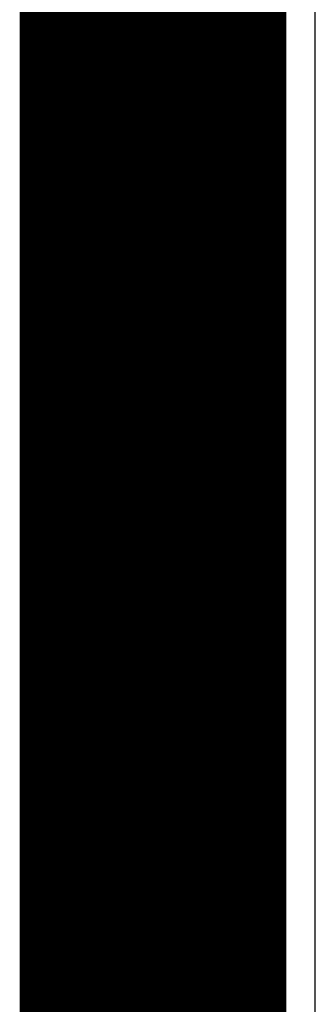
# Model space of a CAD drawing. Header units: millimetres. Extents: x -0.08 to 3.17, y -0.08 to 4.88.
# Tile 97 of 164: x -0.08 to 0.01, y 1.89 to 2.2. Entities that reach past the tile are written whole.
import ezdxf

# ---------------------------------------------------------------- set-up
doc = ezdxf.new("R2010")
doc.units = ezdxf.units.MM
doc.header["$MEASUREMENT"] = 0
for name, color, linetype in [('BottomLayer', 5, 'Continuous'), ('BottomOverlay', 54, 'Continuous'), ('Mechanical3', 76, 'Continuous'), ('Mechanical4', 56, 'Continuous'), ('MidLayer1', 16, 'Continuous'), ('MidLayer2', 76, 'Continuous'), ('TopLayer', 1, 'Continuous')]:
    doc.layers.add(name, color=color, linetype=linetype)

msp = doc.modelspace()

# ---------------------------------------------------------------- linework, layer by layer
at = {"layer": 'BottomLayer'}
msp.add_line((0.01405, 0.0926), (0.01405, 3.74016), dxfattribs=at)
at = {"layer": 'BottomOverlay'}
msp.add_line((-0.00527, -0.00283), (-0.00527, 2.28068), dxfattribs=at)
at = {"layer": 'Mechanical3', "const_width": 0.07874}
msp.add_lwpolyline([(-0.03937, 3.73956), (-0.03937, 0.09238)], dxfattribs=at)
at = {"layer": 'Mechanical4', "const_width": 0.01}
msp.add_lwpolyline([(0, 0.09238), (0, 3.74016)], dxfattribs=at)
at = {"layer": 'MidLayer1'}
msp.add_line((0.01405, 0.0926), (0.01405, 3.74016), dxfattribs=at)
at = {"layer": 'MidLayer2'}
msp.add_line((0.01405, 0.0926), (0.01405, 3.74016), dxfattribs=at)
at = {"layer": 'TopLayer'}
msp.add_line((0.01405, 0.0926), (0.01405, 3.74016), dxfattribs=at)

doc.saveas('drawing.dxf')
